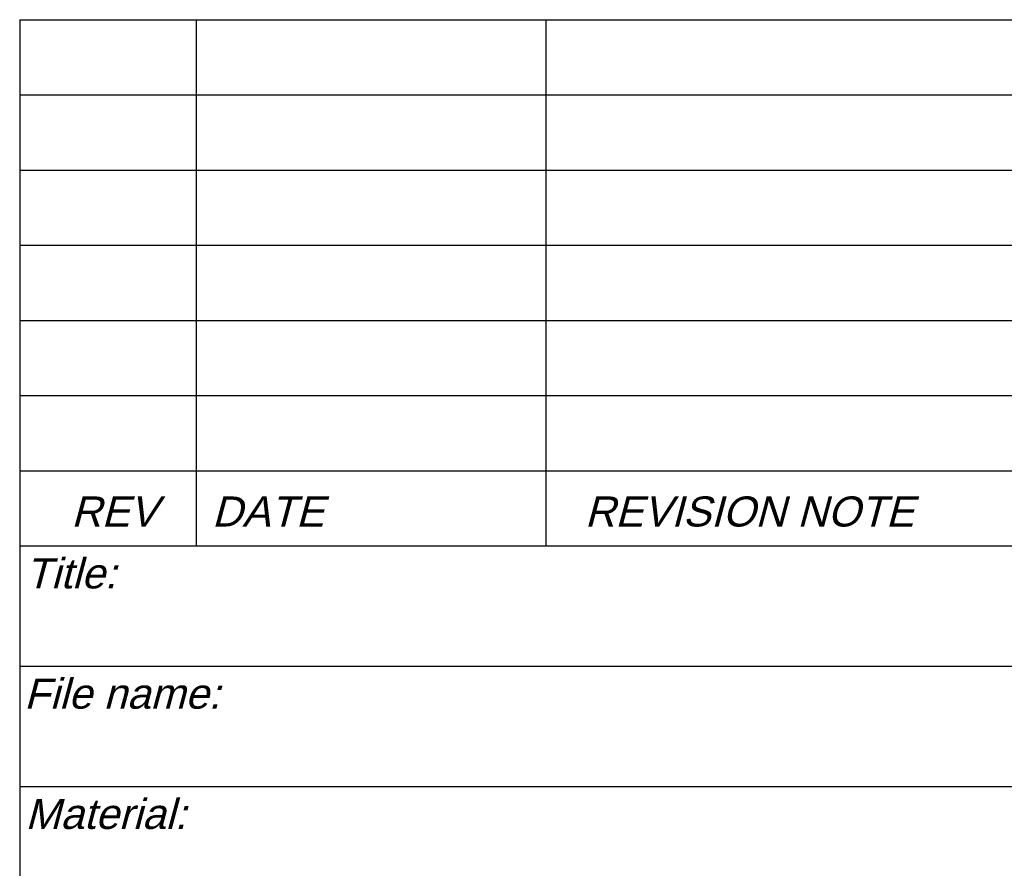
# Paper-space layout 'A3-V (Narrow)' of a CAD drawing. Header units: millimetres. Extents: x -4 to 293, y -14 to 406.
# Tile 14 of 17: x 93 to 158, y 45 to 101. Entities that reach past the tile are written whole.
import ezdxf

# ---------------------------------------------------------------- set-up
doc = ezdxf.new("R2010")
doc.units = ezdxf.units.MM
for name, color, linetype in [('Disegno1', 2, 'Continuous'), ('Tabella', 7, 'Continuous'), ('TabellaCampi', 2, 'Continuous'), ('TabellaIntestazioni', 1, 'Continuous')]:
    doc.layers.add(name, color=color, linetype=linetype)
doc.styles.get("Standard").update_dxf_attribs({"font": 'arial.ttf', "height": 3})

# ---------------------------------------------------------------- blocks, each defined once
blk = doc.blocks.new('A3-V (Narrow)')
at = {"layer": 'Tabella', "color": 7}
for p, q in [((97, 115), (287, 115)), ((108.744, 115), (108.744, 80)), ((132, 115), (132, 80)), ((97, 110), (287, 110)), ((97, 110), (287, 110)), ((97, 110), (287, 110)), ((97, 105), (287, 105)), ((97, 105), (287, 105)), ((97, 100), (287, 100)), ((97, 100), (287, 100)), ((97, 95), (287, 95)), ((97, 95), (287, 95)), ((97, 90), (287, 90)), ((97, 85), (287, 85)), ((97, 80), (287, 80)), ((97, 72), (287, 72)), ((97, 64), (287, 64))]:
    blk.add_line(p, q, dxfattribs=at)
at = {"layer": 'Tabella'}
blk.add_line((97, 115), (97, 20), dxfattribs=at)
at = {"layer": 'TabellaCampi', "oblique": 0.2618}
for tag, p in [('TITOLO', (97.284, 72.914)), ('PROJET', (207.284, 72.914)), ('FILE_NAME', (97.205, 64.914)), ('RELEASE', (207.284, 64.914)), ('CODICE', (247.284, 64.914)), ('MATERIALE', (97.284, 56.914)), ('TRATTAMENTO', (207.284, 56.914)), ('COLORE', (97.284, 48.914)), ('ENGINEER', (167.284, 48.914)), ('DESIGNER', (207.284, 48.914)), ('APPROVED_BY', (247.284, 48.914)), ('TOLLERANZE', (233.837, 42.125)), ('SHEET', (107.242, 40.914)), ('OF', (119.626, 40.914)), ('DATA', (132.284, 40.914)), ('SCALA', (167.284, 40.914))]:
    blk.add_attdef(tag, p, '', height=2.5, dxfattribs=at)
at = {"layer": 'TabellaIntestazioni', "oblique": 15}
for s, p in [('REV', (100.426, 81.286)), ('DATE', (109.788, 81.286)), ('REVISION NOTE', (134.593, 81.286)), ('Title:', (97.372, 77.168)), ('File name:', (97.293, 69.168)), ('Material:', (97.372, 61.168))]:
    blk.add_text(s, height=2, dxfattribs=at).set_placement(p)

psp = doc.layouts.new('A3-V (Narrow)')

# ---------------------------------------------------------------- block references
at = {"layer": 'Disegno1'}
psp.add_blockref('A3-V (Narrow)', (-4, -14), dxfattribs=at)

doc.saveas('drawing.dxf')
